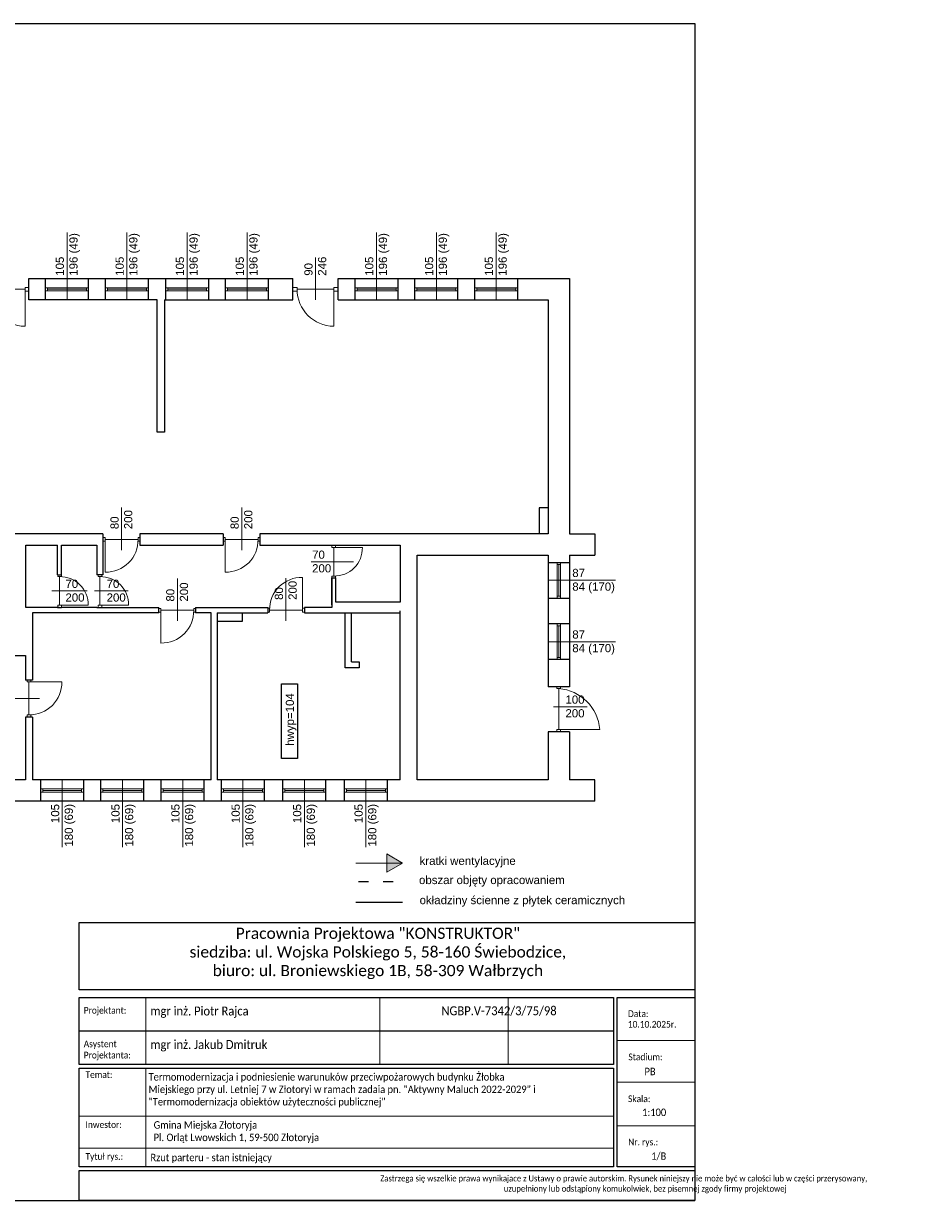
# Model space of a CAD drawing. Header units: millimetres. Extents: x 2341 to 31069, y -7915 to 10644.
# Tile 37 of 105: x 6303 to 8511, y 7774 to 10644. Entities that reach past the tile are written whole.
import ezdxf

# ---------------------------------------------------------------- set-up
doc = ezdxf.new("R2010")
doc.units = ezdxf.units.MM
doc.linetypes.add('ACAD_ISO03W100', pattern=[30, 12, -18])
for name, color, linetype, lineweight in [('Okładziny', 132, 'Continuous', 25), ('opisy', 5, 'Continuous', 5), ('stolarka', 3, 'Continuous', 9), ('ściany nośne', 1, 'Continuous', 25)]:
    doc.layers.add(name, color=color, linetype=linetype, lineweight=lineweight)
doc.styles.add('ROMANS', font='romans.shx', dxfattribs={"height": 1})
doc.styles.get("Standard").update_dxf_attribs({"font": 'ARIAL.TTF'})
doc.styles.add('TABELKA', font='romans.shx', dxfattribs={"width": 0.9})

msp = doc.modelspace()

# ---------------------------------------------------------------- hatches: boundary and pattern name
at = {"layer": 'Okładziny', "transparency": 33554687}
h = msp.add_hatch(color=7, dxfattribs=at)
h.dxf.hatch_style = 1
h.paths.add_polyline_path([(7189.4, 8596.5), (7189.4, 8619), (7228.3, 8596.5)])
h.paths.add_polyline_path([(7189.4, 8574), (7189.4, 8596.5), (7228.3, 8596.5)])

# ---------------------------------------------------------------- linework, layer by layer
at = {"color": 0, "lineweight": 15, "ltscale": 10}
for p, q in [((6602, 8105.2), (6602, 8269)), ((7172.7, 8105.2), (7172.7, 8269)), ((7485.8, 8105.2), (7485.8, 8269)), ((7941, 8163.9), (7751.7, 8163.9)), ((6602, 7855.7), (6602, 8096.1)), ((7941, 8062.3), (7751.7, 8062.3)), ((7742.6, 7979.4), (6439.5, 7979.4)), ((7751.7, 7955.5), (7941, 7955.5)), ((7742.6, 7901.2), (6439.5, 7901.2))]:
    msp.add_line(p, q, dxfattribs=at)
at = {"color": 0, "ltscale": 10}
msp.add_line((6439.5, 8187.1), (7742.6, 8187.1), dxfattribs=at)
for points in [[(6439.5, 8451.7), (7941, 8451.7), (7941, 8287.2), (6439.5, 8287.2)], [(6439.5, 8269), (7742.6, 8269), (7742.6, 8105.2), (6439.5, 8105.2)], [(7751.7, 8269), (7941, 8269), (7941, 7855.7), (7751.7, 7855.7)], [(6439.5, 8096.1), (7742.6, 8096.1), (7742.6, 7855.7), (6439.5, 7855.7)], [(6439.5, 7846.6), (7941, 7846.6), (7941, 7773.8), (6439.5, 7773.8)]]:
    msp.add_lwpolyline(points, close=True, dxfattribs=at)
at = {"layer": 'Okładziny'}
msp.add_line((7114.4, 8501.3), (7228.3, 8501.3), dxfattribs=at)
at = {"layer": 'opisy', "color": 7}
for p, q in [((6409.7, 9969.7), (6409.7, 10134.3)), ((6555.7, 9969.7), (6555.7, 10134.3)), ((6702.7, 9969.7), (6702.7, 10134.3)), ((6848.7, 9969.7), (6848.7, 10134.3)), ((7164.7, 9969.7), (7164.7, 10134.3)), ((7310.7, 9969.7), (7310.7, 10134.3)), ((7456.7, 9969.7), (7456.7, 10134.3)), ((7015.7, 9969.7), (7015.7, 10073.4)), ((6542.7, 9359.9), (6542.7, 9463.6)), ((6835.7, 9359.9), (6835.7, 9463.6)), ((7005.5, 9331.4), (7108.1, 9331.4)), ((6678.7, 9187.2), (6678.7, 9290.9)), ((6943.7, 9187.3), (6943.7, 9291)), ((7583.2, 9286.2), (7747.8, 9286.2)), ((6372.8, 9260.2), (6458.4, 9260.2)), ((6476.8, 9260.2), (6558.9, 9260.2)), ((7583.2, 9136.2), (7747.8, 9136.2)), ((6342.7, 8998.2), (6239, 8998.2)), ((7596.3, 8977.9), (7678.4, 8977.9)), ((6397.7, 8799.7), (6397.7, 8635.1)), ((6544.7, 8799.7), (6544.7, 8635.1)), ((6691.7, 8799.7), (6691.7, 8635.1)), ((6838.7, 8799.7), (6838.7, 8635.1)), ((6988.7, 8799.7), (6988.7, 8635.1)), ((7138.7, 8799.7), (7138.7, 8635.1)), ((7228.3, 8596.5), (7189.4, 8619)), ((7189.4, 8574), (7189.4, 8619)), ((7189.4, 8596.5), (7114.4, 8596.5)), ((7228.3, 8596.5), (7189.4, 8574)), ((7228.3, 8596.5), (7189.4, 8596.5))]:
    msp.add_line(p, q, dxfattribs=at)
at = {"layer": 'stolarka', "color": 7}
for p, q in [((6217.2, 9995.7), (6307.2, 9995.7)), ((6307.2, 10000.2), (6316.2, 10000.2)), ((6307.2, 9991.2), (6307.2, 10000.2)), ((6307.2, 9995.7), (6307.2, 9905.7)), ((6307.2, 9991.2), (6316.2, 9991.2)), ((6357.2, 9999.7), (6362.2, 9999.7)), ((6362.2, 9991.7), (6357.2, 9991.7)), ((6362.2, 9999.7), (6362.2, 9991.7)), ((6362.2, 9999.7), (6457.2, 9999.7)), ((6362.2, 9995.7), (6457.2, 9995.7)), ((6362.2, 9991.7), (6457.2, 9991.7)), ((6462.2, 9999.7), (6457.2, 9999.7)), ((6457.2, 9999.7), (6457.2, 9991.7)), ((6457.2, 9991.7), (6462.2, 9991.7)), ((6503.2, 9999.7), (6508.2, 9999.7)), ((6508.2, 9991.7), (6503.2, 9991.7)), ((6508.2, 9999.7), (6508.2, 9991.7)), ((6508.2, 9999.7), (6603.2, 9999.7)), ((6508.2, 9995.7), (6603.2, 9995.7)), ((6508.2, 9991.7), (6603.2, 9991.7)), ((6608.2, 9999.7), (6603.2, 9999.7)), ((6603.2, 9999.7), (6603.2, 9991.7)), ((6603.2, 9991.7), (6608.2, 9991.7)), ((6650.2, 9999.7), (6655.2, 9999.7)), ((6655.2, 9991.7), (6650.2, 9991.7)), ((6655.2, 9999.7), (6655.2, 9991.7)), ((6655.2, 9999.7), (6750.2, 9999.7)), ((6655.2, 9995.7), (6750.2, 9995.7)), ((6655.2, 9991.7), (6750.2, 9991.7)), ((6755.2, 9999.7), (6750.2, 9999.7)), ((6750.2, 9999.7), (6750.2, 9991.7)), ((6750.2, 9991.7), (6755.2, 9991.7)), ((6796.2, 9999.7), (6801.2, 9999.7)), ((6801.2, 9991.7), (6796.2, 9991.7)), ((6801.2, 9999.7), (6801.2, 9991.7)), ((6801.2, 9999.7), (6896.2, 9999.7)), ((6801.2, 9995.7), (6896.2, 9995.7)), ((6801.2, 9991.7), (6896.2, 9991.7)), ((6901.2, 9999.7), (6896.2, 9999.7)), ((6896.2, 9999.7), (6896.2, 9991.7)), ((6896.2, 9991.7), (6901.2, 9991.7)), ((6970.7, 10000.2), (6960.2, 10000.2)), ((6970.7, 9991.2), (6960.2, 9991.2)), ((6970.7, 9991.2), (6970.7, 10000.2)), ((6970.7, 9995.7), (7060.7, 9995.7)), ((7060.7, 10000.2), (7071.2, 10000.2)), ((7060.7, 9991.2), (7060.7, 10000.2)), ((7060.7, 9995.7), (7060.7, 9905.7)), ((7060.7, 9991.2), (7071.2, 9991.2)), ((7112.2, 9999.7), (7117.2, 9999.7)), ((7117.2, 9991.7), (7112.2, 9991.7)), ((7117.2, 9999.7), (7117.2, 9991.7)), ((7117.2, 9999.7), (7212.2, 9999.7)), ((7117.2, 9995.7), (7212.2, 9995.7)), ((7117.2, 9991.7), (7212.2, 9991.7)), ((7217.2, 9999.7), (7212.2, 9999.7)), ((7212.2, 9999.7), (7212.2, 9991.7)), ((7212.2, 9991.7), (7217.2, 9991.7)), ((7258.2, 9999.7), (7263.2, 9999.7)), ((7263.2, 9991.7), (7258.2, 9991.7)), ((7263.2, 9999.7), (7263.2, 9991.7)), ((7263.2, 9999.7), (7358.2, 9999.7)), ((7263.2, 9995.7), (7358.2, 9995.7)), ((7263.2, 9991.7), (7358.2, 9991.7)), ((7363.2, 9999.7), (7358.2, 9999.7)), ((7358.2, 9999.7), (7358.2, 9991.7)), ((7358.2, 9991.7), (7363.2, 9991.7)), ((7404.2, 9999.7), (7409.2, 9999.7)), ((7409.2, 9991.7), (7404.2, 9991.7)), ((7409.2, 9999.7), (7409.2, 9991.7)), ((7409.2, 9999.7), (7504.2, 9999.7)), ((7409.2, 9995.7), (7504.2, 9995.7)), ((7409.2, 9991.7), (7504.2, 9991.7)), ((7509.2, 9999.7), (7504.2, 9999.7)), ((7504.2, 9999.7), (7504.2, 9991.7)), ((7504.2, 9991.7), (7509.2, 9991.7)), ((6502.7, 9390.4), (6497.2, 9390.4)), ((6502.7, 9381.4), (6502.7, 9390.4)), ((6502.7, 9385.9), (6582.7, 9385.9)), ((6502.7, 9385.9), (6502.7, 9305.9)), ((6582.7, 9390.4), (6587.2, 9390.4)), ((6582.7, 9381.4), (6582.7, 9390.4)), ((6795.7, 9390.4), (6790.2, 9390.4)), ((6795.7, 9381.4), (6795.7, 9390.4)), ((6795.7, 9385.9), (6875.7, 9385.9)), ((6795.7, 9385.9), (6795.7, 9305.9)), ((6875.7, 9390.4), (6880.2, 9390.4)), ((6875.7, 9381.4), (6875.7, 9390.4)), ((6502.7, 9381.4), (6497.2, 9381.4)), ((6582.7, 9381.4), (6587.2, 9381.4)), ((6795.7, 9381.4), (6790.2, 9381.4)), ((6875.7, 9381.4), (6880.2, 9381.4)), ((7055.7, 9366.4), (7055.7, 9371.9)), ((7064.7, 9366.4), (7055.7, 9366.4)), ((7060.2, 9366.4), (7130.2, 9366.4)), ((7060.2, 9366.4), (7060.2, 9296.4)), ((7064.7, 9366.4), (7064.7, 9371.9)), ((7605.2, 9324.7), (7605.2, 9329.7)), ((7613.2, 9329.7), (7613.2, 9324.7)), ((6386.7, 9295.2), (6386.7, 9299.7)), ((6395.7, 9295.2), (6395.7, 9299.7)), ((6485.2, 9295.2), (6485.2, 9299.7)), ((6494.2, 9295.2), (6494.2, 9299.7)), ((7613.2, 9324.7), (7605.2, 9324.7)), ((7605.2, 9324.7), (7605.2, 9247.7)), ((7609.2, 9324.7), (7609.2, 9247.7)), ((7613.2, 9324.7), (7613.2, 9247.7)), ((6395.7, 9295.2), (6386.7, 9295.2)), ((6391.2, 9225.2), (6391.2, 9295.2)), ((6494.2, 9295.2), (6485.2, 9295.2)), ((6489.7, 9225.2), (6489.7, 9295.2)), ((6983.7, 9213.3), (6983.7, 9293.3)), ((7055.7, 9296.4), (7055.7, 9291.9)), ((7064.7, 9296.4), (7055.7, 9296.4)), ((7064.7, 9296.4), (7064.7, 9291.9)), ((7613.2, 9247.7), (7605.2, 9247.7)), ((7605.2, 9247.7), (7605.2, 9242.7)), ((7613.2, 9242.7), (7613.2, 9247.7)), ((6386.7, 9225.2), (6386.7, 9219.7)), ((6395.7, 9225.2), (6386.7, 9225.2)), ((6391.2, 9225.2), (6461.2, 9225.2)), ((6395.7, 9225.2), (6395.7, 9219.7)), ((6485.2, 9225.2), (6485.2, 9219.7)), ((6494.2, 9225.2), (6485.2, 9225.2)), ((6489.7, 9225.2), (6559.7, 9225.2)), ((6494.2, 9225.2), (6494.2, 9219.7)), ((6638.7, 9217.7), (6633.2, 9217.7)), ((6638.7, 9208.7), (6638.7, 9217.7)), ((6638.7, 9213.2), (6718.7, 9213.2)), ((6638.7, 9213.2), (6638.7, 9133.2)), ((6718.7, 9217.7), (6723.2, 9217.7)), ((6718.7, 9208.7), (6718.7, 9217.7)), ((6903.7, 9217.8), (6899.2, 9217.8)), ((6903.7, 9217.8), (6903.7, 9208.8)), ((6983.7, 9213.3), (6903.7, 9213.3)), ((6983.7, 9217.8), (6989.2, 9217.8)), ((6983.7, 9217.8), (6983.7, 9208.8)), ((6638.7, 9208.7), (6633.2, 9208.7)), ((6718.7, 9208.7), (6723.2, 9208.7)), ((6903.7, 9208.8), (6899.2, 9208.8)), ((6983.7, 9208.8), (6989.2, 9208.8)), ((7605.2, 9174.7), (7605.2, 9179.7)), ((7613.2, 9174.7), (7605.2, 9174.7)), ((7605.2, 9174.7), (7605.2, 9097.7)), ((7609.2, 9174.7), (7609.2, 9097.7)), ((7613.2, 9179.7), (7613.2, 9174.7)), ((7613.2, 9174.7), (7613.2, 9097.7)), ((7613.2, 9097.7), (7605.2, 9097.7)), ((7605.2, 9097.7), (7605.2, 9092.7)), ((7613.2, 9092.7), (7613.2, 9097.7)), ((6312.2, 9038.2), (6312.2, 9042.7)), ((6321.2, 9038.2), (6321.2, 9042.7)), ((6321.2, 9038.2), (6312.2, 9038.2)), ((6316.7, 8958.2), (6316.7, 9038.2)), ((6316.7, 9038.2), (6396.7, 9038.2)), ((7604.7, 9022.2), (7604.7, 9026.7)), ((7613.7, 9022.2), (7604.7, 9022.2)), ((7609.2, 8922.2), (7609.2, 9022.2)), ((7613.7, 9022.2), (7613.7, 9026.7)), ((6312.2, 8958.2), (6312.2, 8952.7)), ((6321.2, 8958.2), (6312.2, 8958.2)), ((6321.2, 8958.2), (6321.2, 8952.7)), ((7604.7, 8922.2), (7604.7, 8916.7)), ((7613.7, 8922.2), (7604.7, 8922.2)), ((7609.2, 8922.2), (7709.2, 8922.2)), ((7613.7, 8922.2), (7613.7, 8916.7)), ((6345.2, 8777.7), (6350.2, 8777.7)), ((6350.2, 8769.7), (6345.2, 8769.7)), ((6350.2, 8777.7), (6350.2, 8769.7)), ((6350.2, 8777.7), (6445.2, 8777.7)), ((6350.2, 8773.7), (6445.2, 8773.7)), ((6350.2, 8769.7), (6445.2, 8769.7)), ((6450.2, 8777.7), (6445.2, 8777.7)), ((6445.2, 8777.7), (6445.2, 8769.7)), ((6445.2, 8769.7), (6450.2, 8769.7)), ((6492.2, 8777.7), (6497.2, 8777.7)), ((6497.2, 8769.7), (6492.2, 8769.7)), ((6497.2, 8777.7), (6497.2, 8769.7)), ((6497.2, 8777.7), (6592.2, 8777.7)), ((6497.2, 8773.7), (6592.2, 8773.7)), ((6497.2, 8769.7), (6592.2, 8769.7)), ((6597.2, 8777.7), (6592.2, 8777.7)), ((6592.2, 8777.7), (6592.2, 8769.7)), ((6592.2, 8769.7), (6597.2, 8769.7)), ((6639.2, 8777.7), (6644.2, 8777.7)), ((6644.2, 8769.7), (6639.2, 8769.7)), ((6644.2, 8777.7), (6644.2, 8769.7)), ((6644.2, 8777.7), (6739.2, 8777.7)), ((6644.2, 8773.7), (6739.2, 8773.7)), ((6644.2, 8769.7), (6739.2, 8769.7)), ((6744.2, 8777.7), (6739.2, 8777.7)), ((6739.2, 8777.7), (6739.2, 8769.7)), ((6739.2, 8769.7), (6744.2, 8769.7)), ((6786.2, 8777.7), (6791.2, 8777.7)), ((6791.2, 8769.7), (6786.2, 8769.7)), ((6791.2, 8777.7), (6791.2, 8769.7)), ((6791.2, 8777.7), (6886.2, 8777.7)), ((6791.2, 8773.7), (6886.2, 8773.7)), ((6791.2, 8769.7), (6886.2, 8769.7)), ((6891.2, 8777.7), (6886.2, 8777.7)), ((6886.2, 8777.7), (6886.2, 8769.7)), ((6886.2, 8769.7), (6891.2, 8769.7)), ((6936.2, 8777.7), (6941.2, 8777.7)), ((6941.2, 8769.7), (6936.2, 8769.7)), ((6941.2, 8777.7), (6941.2, 8769.7)), ((6941.2, 8777.7), (7036.2, 8777.7)), ((6941.2, 8773.7), (7036.2, 8773.7)), ((6941.2, 8769.7), (7036.2, 8769.7)), ((7041.2, 8777.7), (7036.2, 8777.7)), ((7036.2, 8777.7), (7036.2, 8769.7)), ((7036.2, 8769.7), (7041.2, 8769.7)), ((7086.2, 8777.7), (7091.2, 8777.7)), ((7091.2, 8769.7), (7086.2, 8769.7)), ((7091.2, 8777.7), (7091.2, 8769.7)), ((7091.2, 8777.7), (7186.2, 8777.7)), ((7091.2, 8773.7), (7186.2, 8773.7)), ((7091.2, 8769.7), (7186.2, 8769.7)), ((7191.2, 8777.7), (7186.2, 8777.7)), ((7186.2, 8777.7), (7186.2, 8769.7)), ((7186.2, 8769.7), (7191.2, 8769.7))]:
    msp.add_line(p, q, dxfattribs=at)
for points in [[(6307.2, 9905.7, -0.411545), (6217.2, 9995.7)], [(7060.7, 9905.7, -0.411545), (6970.7, 9995.7)], [(6502.7, 9305.9, 0.425735), (6582.7, 9385.9)], [(6795.7, 9305.9, 0.425735), (6875.7, 9385.9)], [(7130.2, 9366.4, -0.42548), (7060.2, 9296.4)], [(6461.2, 9225.2, 0.42548), (6391.2, 9295.2)], [(6559.7, 9225.2, 0.42548), (6489.7, 9295.2)], [(6983.7, 9293.3, 0.425735), (6903.7, 9213.3)], [(6638.7, 9133.2, 0.425735), (6718.7, 9213.2)], [(6396.7, 9038.2, -0.425735), (6316.7, 8958.2)], [(7709.2, 8922.2, 0.370701), (7609.2, 9022.2)]]:
    msp.add_lwpolyline(points, format="xyb", dxfattribs=at)
at = {"layer": 'ściany nośne', "color": 0}
for p, q in [((2341, 10643.8), (7941, 10643.8)), ((7941, 10643.8), (7941, 7773.8)), ((2341, 7773.8), (7941, 7773.8))]:
    msp.add_line(p, q, dxfattribs=at)
at = {"layer": 'ściany nośne', "color": 7}
for p, q in [((6316.2, 10021.7), (6960.2, 10021.7)), ((6316.2, 9969.7), (6316.2, 10021.7)), ((6357.2, 9969.7), (6357.2, 10021.7)), ((6462.2, 9969.7), (6462.2, 10021.7)), ((6503.2, 9969.7), (6503.2, 10021.7)), ((6608.2, 9969.7), (6608.2, 10021.7)), ((6650.2, 9969.7), (6650.2, 10021.7)), ((6755.2, 9969.7), (6755.2, 10021.7)), ((6796.2, 9969.7), (6796.2, 10021.7)), ((6901.2, 9969.7), (6901.2, 10021.7)), ((6960.2, 9969.7), (6960.2, 10021.7)), ((7071.2, 10021.7), (7635.2, 10021.7)), ((7071.2, 9969.7), (7071.2, 10021.7)), ((7112.2, 9969.7), (7112.2, 10021.7)), ((7217.2, 9969.7), (7217.2, 10021.7)), ((7258.2, 9969.7), (7258.2, 10021.7)), ((7363.2, 9969.7), (7363.2, 10021.7)), ((7404.2, 9969.7), (7404.2, 10021.7)), ((7509.2, 9969.7), (7509.2, 10021.7)), ((7635.2, 10021.7), (7635.2, 9399.7)), ((6629.2, 9969.7), (6316.2, 9969.7)), ((6629.2, 9647.7), (6629.2, 9969.7)), ((6647.2, 9969.7), (6960.2, 9969.7)), ((6647.2, 9969.7), (6647.2, 9647.7)), ((7071.2, 9969.7), (7583.2, 9969.7)), ((7583.2, 9969.7), (7583.2, 9399.7)), ((6647.2, 9647.7), (6629.2, 9647.7)), ((7583.2, 9462.7), (7561.2, 9462.7)), ((7561.2, 9462.7), (7561.2, 9399.7)), ((6497.2, 9399.7), (6139.2, 9399.7)), ((6497.2, 9399.7), (6497.2, 9371.7)), ((6790.2, 9399.7), (6587.2, 9399.7)), ((6587.2, 9399.7), (6587.2, 9371.7)), ((6790.2, 9399.7), (6790.2, 9371.7)), ((7583.2, 9399.7), (6880.2, 9399.7)), ((6880.2, 9399.7), (6880.2, 9371.7)), ((7635.2, 9399.7), (7697.2, 9399.7)), ((7697.2, 9399.7), (7697.2, 9347.7)), ((6309.2, 9219.7), (6309.2, 9371.7)), ((6309.2, 9371.7), (6386.2, 9371.7)), ((6386.2, 9299.7), (6386.2, 9371.7)), ((6396.2, 9299.7), (6396.2, 9371.7)), ((6396.2, 9371.7), (6482.2, 9371.7)), ((6482.2, 9371.7), (6482.2, 9299.7)), ((6497.2, 9371.7), (6497.2, 9299.7)), ((6587.2, 9371.8), (6790.2, 9371.9)), ((6880.2, 9371.9), (7055.2, 9371.9)), ((7055.2, 9371.9), (7065.2, 9371.9)), ((7055.2, 9371.9), (7065.2, 9371.9)), ((7065.2, 9371.9), (7222.2, 9371.9)), ((7222.2, 9371.9), (7222.2, 9232.9)), ((7264.2, 8799.7), (7264.2, 9347.7)), ((7264.2, 9347.7), (7583.2, 9347.7)), ((7583.2, 9347.7), (7583.2, 9026.7)), ((7583.2, 9347.7), (7583.2, 9026.7)), ((7583.2, 9329.7), (7635.2, 9329.7)), ((7635.2, 9347.7), (7635.2, 9026.7)), ((7635.2, 9347.7), (7645.2, 9347.7)), ((7635.2, 9347.7), (7697.2, 9347.7)), ((6386.2, 9299.7), (6396.2, 9299.7)), ((6497.2, 9299.7), (6482.2, 9299.7)), ((7055.2, 9291.9), (7055.2, 9219.9)), ((7055.2, 9226), (7055.2, 9291.9)), ((7055.2, 9291.9), (7065.2, 9291.9)), ((7065.2, 9232.9), (7065.2, 9291.9)), ((7583.2, 9242.7), (7635.2, 9242.7)), ((6313.2, 9219.7), (6309.2, 9219.7)), ((6390.2, 9219.7), (6313.2, 9219.7)), ((6386.2, 9219.7), (6396.2, 9219.7)), ((6482.2, 9219.7), (6396.2, 9219.7)), ((6482.2, 9219.7), (6497.2, 9219.7)), ((6497.2, 9219.7), (6633.2, 9219.7)), ((6633.2, 9206.7), (6633.2, 9219.7)), ((6723.2, 9219.7), (6899.2, 9219.8)), ((6723.2, 9219.7), (6723.2, 9206.7)), ((6899.2, 9219.9), (6899.2, 9206.7)), ((6989.2, 9219.9), (6989.2, 9206.7)), ((7055.2, 9219.9), (6989.2, 9219.9)), ((7222.2, 9232.9), (7065.2, 9232.9)), ((6325.2, 9206.7), (6325.2, 9042.7)), ((6633.2, 9206.7), (6325.2, 9206.7)), ((6761.2, 9206.7), (6723.2, 9206.7)), ((6761.2, 8799.7), (6761.2, 9206.7)), ((6776.2, 9206.7), (6899.2, 9206.7)), ((6776.2, 9206.7), (6776.2, 8799.7)), ((6837.2, 9185.7), (6776.2, 9185.7)), ((6837.2, 9206.7), (6837.2, 9185.7)), ((6989.2, 9206.7), (7222.2, 9206.7)), ((7088.2, 9072.7), (7088.2, 9206.7)), ((7103.2, 9087.7), (7103.2, 9206.7)), ((7222.2, 8799.7), (7222.2, 9211.7)), ((7635.2, 9179.7), (7583.2, 9179.7)), ((6032.2, 9102.7), (6308.2, 9102.7)), ((6308.2, 9102.7), (6308.2, 9042.7)), ((7103.2, 9072.7), (7088.2, 9072.7)), ((7103.2, 9087.7), (7122.2, 9087.7)), ((7122.2, 9072.7), (7103.2, 9072.7)), ((7122.2, 9087.7), (7122.2, 9072.7)), ((7635.2, 9092.7), (7583.2, 9092.7)), ((6325.2, 9042.7), (6308.2, 9042.7)), ((6933.2, 9033.7), (6972.2, 9033.7)), ((6933.2, 8851.7), (6933.2, 9033.7)), ((6972.2, 9033.7), (6972.2, 8851.7)), ((7635.2, 9026.7), (7583.2, 9026.7)), ((6308.2, 8952.7), (6308.2, 8799.7)), ((6325.2, 8952.7), (6308.2, 8952.7)), ((6325.2, 8952.7), (6325.2, 8799.7)), ((7583.2, 8916.7), (7583.2, 8799.7)), ((7583.2, 8916.7), (7583.2, 8799.7)), ((7635.2, 8916.7), (7583.2, 8916.7)), ((7635.2, 8916.7), (7635.2, 8799.7)), ((6972.2, 8851.7), (6933.2, 8851.7)), ((6308.2, 8799.7), (6032.2, 8799.7)), ((6761.2, 8799.7), (6325.2, 8799.7)), ((6345.2, 8747.7), (6345.2, 8799.7)), ((6450.2, 8747.7), (6450.2, 8799.7)), ((6492.2, 8747.7), (6492.2, 8799.7)), ((6597.2, 8747.7), (6597.2, 8799.7)), ((6639.2, 8747.7), (6639.2, 8799.7)), ((6744.2, 8747.7), (6744.2, 8799.7)), ((7222.2, 8799.7), (6776.2, 8799.7)), ((6786.2, 8747.7), (6786.2, 8799.7)), ((6891.2, 8747.7), (6891.2, 8799.7)), ((6936.2, 8747.7), (6936.2, 8799.7)), ((7041.2, 8747.7), (7041.2, 8799.7)), ((7086.2, 8747.7), (7086.2, 8799.7)), ((7191.2, 8747.7), (7191.2, 8799.7)), ((7583.2, 8799.7), (7264.2, 8799.7)), ((7583.2, 8799.7), (7326.2, 8799.7)), ((7645.2, 8799.7), (7635.2, 8799.7)), ((7697.2, 8799.7), (7635.2, 8799.7)), ((7697.2, 8747.7), (7697.2, 8799.7)), ((7697.2, 8747.7), (5698.2, 8747.7))]:
    msp.add_line(p, q, dxfattribs=at)
at = {"layer": 'ściany nośne', "linetype": 'ACAD_ISO03W100', "ltscale": 2}
msp.add_line((7121, 8551.8), (7221, 8551.8), dxfattribs=at)

# ---------------------------------------------------------------- texts
at = {"color": 0, "ltscale": 10, "insert": (6466.2, 8439.1), "char_height": 27.3, "width": 1403.675, "attachment_point": 1}
msp.add_mtext('\\pqc;\\fCalibri|b0|i0|c0|p0;Pracownia Projektowa "KONSTRUKTOR"\\Psiedziba: ul. Wojska Polskiego 5, 58-160 Świebodzice,\\Pbiuro: ul. Broniewskiego 1B, 58-309 Wałbrzych', dxfattribs=at)
at = {"color": 0, "ltscale": 10, "attachment_point": 1, "style": 'TABELKA'}
for s, insert, char_height, width in [('\\fCalibri|b0|i0|c0|p0;\\W0.9;Projektant:', (6450.2, 8245.7), 16.38, 198.38), ('\\fCalibri|b0|i0|c0|p0;\\W0.9;Data:', (7778.2, 8237.4), 16.38, 198.396), ('{\\fCalibri|b0|i0|c238|p34;10.10.2025\\fCalibri|b0|i0|c0|p34;r.}', (7777.9, 8211.7), 16.38, 198.38), ('{\\fCalibri|b0|i0|c0|p0;Asystent\\PProjektanta:}', (6450.2, 8163.8), 16.38, 198.38), ('\\fCalibri|b0|i0|c0|p0;\\W0.9;Stadium:', (7779.2, 8132.1), 16.38, 198.396), ('{\\fCalibri|b0|i0|c238|p0;PB}', (7818.4, 8097.5), 18.2, 42.786), ('\\fCalibri|b0|i0|c0|p0;\\W0.9;Temat:', (6454.6, 8088.9), 16.38, 198.396), ('\\A1;\\pxt20.75813,41.51508;{\\fCalibri|b0|i0|c238|p34;Termomodernizacja i podniesienie warunuków przeciwpożarowych budynku Żłobka \\PMiejskiego przy ul. Letniej 7 w Złotoryi w ramach zadaia pn. "Aktywny Maluch 2022-2029" i\\P"Termomodernizacja obiektów użyteczności publicznej"\\P\\pt0;\\P\\P\\pt20.75813,41.51508; }', (6608.4, 8084.3), 18.2, 1242.764), ('\\fCalibri|b0|i0|c0|p0;\\W0.9;Skala:', (7778.3, 8030), 16.38, 198.396), ('{\\fCalibri|b0|i0|c0|p0;1:100}', (7812.8, 7997.9), 18.2, 198.38), ('\\fCalibri|b0|i0|c0|p0;\\W0.9;Inwestor:', (6454.6, 7967), 16.38, 198.396), ('\\fCalibri|b0|i0|c0|p0;\\W0.9;Nr. rys.:', (7778.6, 7924.6), 16.38, 198.396), ('\\fCalibri|b0|i0|c0|p0;\\W0.9;Tytuł rys.:', (6454.6, 7889.3), 16.38, 198.396), ('{\\fCalibri|b0|i0|c0|p0;1/B}', (7834.8, 7891.1), 18.2, 198.38)]:
    msp.add_mtext(s, dxfattribs=dict(at, insert=insert, char_height=char_height, width=width))
at = {"color": 0, "ltscale": 10, "attachment_point": 1}
for s, insert, char_height, style in [('\\fCalibri|b0|i0|c0|p0;\\W0.9;mgr inż. Piotr Rajca', (6613.1, 8246.8), 21.84, 'TABELKA'), ('\\pxqc;{\\fCalibri|b0|i0|c0|p0;NGBP.V-7342/3/75/98}', (7322.8, 8247.3), 21.84, 'TABELKA'), ('{\\fCalibri|b0|i0|c0|p0;mgr inż. Jakub Dmitruk}', (6613.1, 8164.9), 21.84, 'TABELKA'), ('\\A1;\\P{\\fCalibri|b0|i0|c238|p34;Gmina Miejska Złotoryja \\PPl. Orląt Lwowskich 1, 59-500 Złotoryja}', (6620.9, 7997.4), 18.2, 'TABELKA'), ('{\\fCalibri|b0|i0|c0|p0;Rzut parteru - stan istniejący}', (6613.1, 7887.7), 18.2, 'TABELKA'), ('\\pqc;\\fCalibri|b0|i0|c0|p0;\\W0.9;Zastrzega się wszelkie prawa wynikajace z Ustawy o prawie autorskim. Rysunek niniejszy nie może być w całości lub w części przerysowany,\\P                      uzupełniony lub odstąpiony komukolwiek, bez pisemnej zgody firmy projektowej ', (7173.8, 7835.2), 15, 'ROMANS')]:
    msp.add_mtext(s, dxfattribs=dict(at, insert=insert, char_height=char_height, style=style))
at = {"layer": 'opisy', "color": 7, "char_height": 20, "rotation": 90}
for s, insert, width, attachment_point in [('105\\P196 (49)', (6381.9, 10028.8), 104.913, 1), ('105\\P196 (49)', (6527.9, 10028.8), 104.913, 1), ('105\\P196 (49)', (6674.9, 10028.8), 104.913, 1), ('105\\P196 (49)', (6820.9, 10028.8), 104.913, 1), ('105\\P196 (49)', (7136.9, 10028.8), 104.913, 1), ('105\\P196 (49)', (7282.9, 10028.8), 104.913, 1), ('105\\P196 (49)', (7428.9, 10028.8), 104.913, 1), ('90\\P246', (6988.6, 10028.8), 6.698, 1), ('80\\P200', (6515.4, 9410.8), 6.698, 1), ('80\\P200', (6808.4, 9410.8), 6.698, 1), ('80\\P200', (6651.4, 9234.2), 6.698, 1), ('80\\P200', (6916.4, 9238.3), 6.698, 1), ('\\Phwyp=104', (6909.9, 8882.6), 138.691, 1), ('105\\P180 (69)', (6370.5, 8740.7), 104.913, 3), ('105\\P180 (69)', (6517.6, 8740.7), 104.913, 3), ('105\\P180 (69)', (6663.9, 8740.7), 104.913, 3), ('105\\P180 (69)', (6810.9, 8740.7), 104.913, 3), ('105\\P180 (69)', (6960.9, 8740.7), 104.913, 3), ('105\\P180 (69)', (7110.9, 8740.7), 104.913, 3)]:
    msp.add_mtext(s, dxfattribs=dict(at, insert=insert, width=width, attachment_point=attachment_point))
at = {"layer": 'opisy', "color": 7, "char_height": 20, "attachment_point": 1}
for s, insert, width in [('70\\P200', (7007.5, 9358.7), 6.698), ('87\\P84 (170)', (7642.3, 9314.1), 104.913), ('70\\P200', (6405.6, 9287.5), 6.698), ('70\\P200', (6506.1, 9287.5), 6.698), ('87\\P84 (170)', (7642.3, 9164.1), 104.913), ('100\\P200', (7625.6, 9005.2), 6.698), ('kratki wentylacyjne', (7269.8, 8612.1), 295.528), ('okładziny ścienne z płytek ceramicznych', (7269.8, 8516.3), 543.402)]:
    msp.add_mtext(s, dxfattribs=dict(at, insert=insert, width=width))
at = {"layer": 'opisy', "color": 0, "insert": (7268.3, 8565.3), "char_height": 20, "width": 504.789, "attachment_point": 1}
msp.add_mtext('obszar objęty opracowaniem', dxfattribs=at)

doc.saveas('drawing.dxf')
